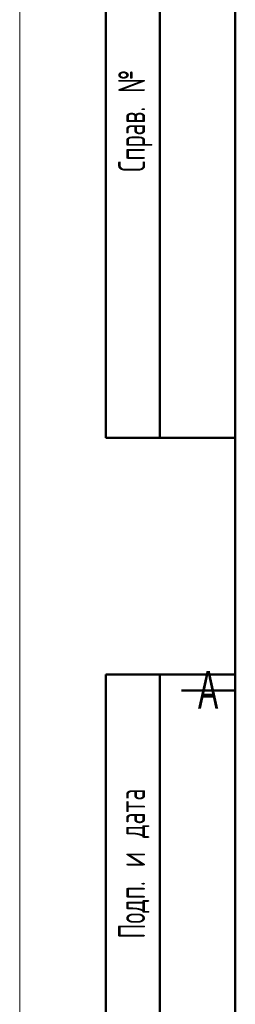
# Model space of a CAD drawing. Header units: millimetres. Extents: x 0 to 210, y 0 to 297.
# Tile 2 of 11: x 0 to 20, y 119 to 211. Entities that reach past the tile are written whole.
import ezdxf

# ---------------------------------------------------------------- set-up
doc = ezdxf.new("R2010")
doc.units = ezdxf.units.MM
doc.layers.add('ОСЕВЫЕ', color=7, linetype='Continuous')
doc.styles.add('SLDTEXTSTYLE0', font='TXT', dxfattribs={"width": 0.605, "bigfont": 'bigfont'})
doc.styles.add('SLDTEXTSTYLE1', font='TXT', dxfattribs={"width": 0.605})

msp = doc.modelspace()

# ---------------------------------------------------------------- linework, layer by layer
at = {"color": 7, "linetype": 'Continuous', "lineweight": 50}
for p, q in [((8, 172), (8, 292)), ((8, 172), (8, 292)), ((13, 172), (13, 292)), ((13, 172), (13, 292)), ((20, 292), (20, 5)), ((20, 292), (20, 5)), ((20, 5), (20, 292)), ((8, 172), (20, 172)), ((8, 5), (8, 150)), ((8, 150), (20, 150)), ((13, 5), (13, 150)), ((14.999, 148.5), (20.001, 148.5))]:
    msp.add_line(p, q, dxfattribs=at)
at = {"layer": 'ОСЕВЫЕ', "lineweight": 18}
msp.add_line((0, 297), (0, 0), dxfattribs=at)

# ---------------------------------------------------------------- texts
at = {"color": 7, "linetype": 'Continuous', "lineweight": 0, "char_height": 2.5, "attachment_point": 2, "rotation": 90, "style": 'SLDTEXTSTYLE0'}
for s, insert in [('Справ. №', (9.138, 201.473)), ('Подп. и дата', (9.138, 132.41))]:
    msp.add_mtext(s, dxfattribs=dict(at, insert=insert))
at = {"color": 7, "linetype": 'Continuous', "lineweight": 0, "insert": (17.482, 150.317), "char_height": 3.5, "attachment_point": 2, "style": 'SLDTEXTSTYLE1'}
msp.add_mtext('A', dxfattribs=at)

doc.saveas('drawing.dxf')
